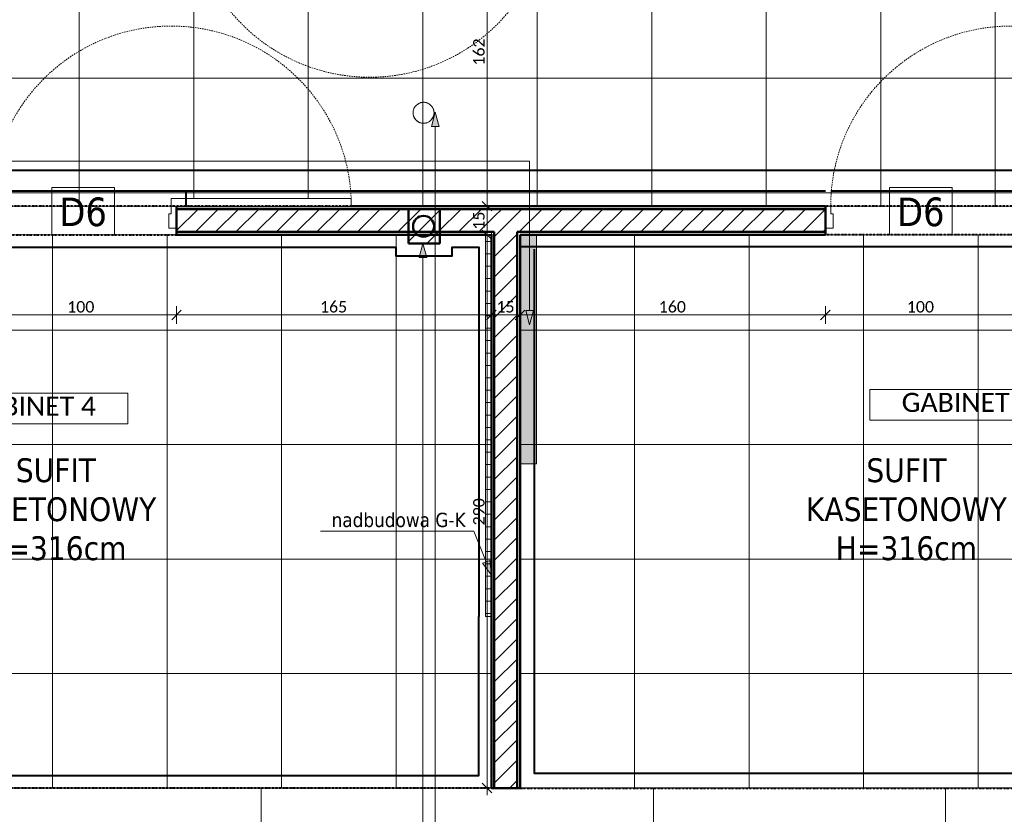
# Model space of a CAD drawing. Extents: x -1922 to 5870, y 70 to 4130.
# Tile 4 of 15: x 1510 to 2542, y 814 to 1647. Entities that reach past the tile are written whole.
import ezdxf
from ezdxf.xclip import XClip

# ---------------------------------------------------------------- set-up
doc = ezdxf.new("R2010")
doc.units = 0
doc.header["$MEASUREMENT"] = 0
doc.header["$XCLIPFRAME"] = 0
for name, pattern in [('Kropki i Kreski', [36, 18, -9, 0, -9]), ('Przerywana', [25, 15, -10]), ('Przerywana gęsta', [18, 12, -6]), ('Wipeout_Contour', [10000, 0, -10000])]:
    doc.linetypes.add(name, pattern=pattern)
for name, color, linetype, lineweight in [('!KONCEPCJA_Nr_pióra__61', 5, 'Continuous', 40), ('!tekst_Nr_pióra__1', 7, 'Continuous', 50), ('!tekst_Nr_pióra__41', 7, 'Continuous', 13), ('!ŚCIANY SUFITY PODŁOGI_Nr_pióra__2', 11, 'Continuous', 40), ('!ŚCIANY SUFITY PODŁOGI_Nr_pióra__21', 7, 'Continuous', 13), ('!ŚCIANY SUFITY PODŁOGI_Nr_pióra__41', 7, 'Continuous', 13), ('!ŚCIANY SUFITY PODŁOGI_Nr_pióra__61', 5, 'Continuous', 40), ('0_Nr_pióra__41', 7, 'Continuous', 13), ('140-Z Zieleń_Nr_pióra__1', 7, 'Continuous', 50), ('230-A Ściany działowe_Nr_pióra__1', 7, 'Continuous', 50), ('230-A Ściany działowe_Nr_pióra__21', 7, 'Continuous', 13), ('270-A Sufity_Nr_pióra__4', 230, 'Continuous', 25), ('499-K Wymiary i opisy_Nr_pióra__65', 7, 'Continuous', 5), ('810-G Ogólne_Nr_pióra__1', 7, 'Continuous', 50), ('B_WIDOK_Nr_pióra__41', 7, 'Continuous', 13), ('Drzwi ARCHICAD_Nr_pióra__1', 7, 'Continuous', 50), ('Drzwi ARCHICAD_Nr_pióra__23', 7, 'Continuous', 13), ('Drzwi ARCHICAD_Nr_pióra__3', 8, 'Continuous', 20)]:
    doc.layers.add(name, color=color, linetype=linetype, lineweight=lineweight)
for name, color, linetype, lineweight, true_color in [('!KONCEPCJA_Nr_pióra__62', 7, 'Continuous', 9, 0xff2d2d), ('!ŚCIANY SUFITY PODŁOGI_Nr_pióra__45', 7, 'Continuous', 40, 0x54be0e), ('!ŚCIANY SUFITY PODŁOGI_Nr_pióra__85', 7, 'Continuous', 40, 0xe1b45e), ('0_Nr_pióra__62', 7, 'Continuous', 9, 0xff2d2d), ('270-A Sufity_Nr_pióra__84', 7, 'Continuous', 5, 0xa5a5a5), ('B_WIDOK_Nr_pióra__64', 7, 'Continuous', 5, 0x9f9f9f), ('tekst_Nr_pióra__84', 7, 'Continuous', 5, 0xa5a5a5)]:
    doc.layers.add(name, color=color, linetype=linetype, lineweight=lineweight, true_color=true_color)
for name, color, linetype in [('!tekst', 7, 'Continuous'), ('140-Z Zieleń', 7, 'Continuous'), ('230-A Ściany działowe', 7, 'Continuous'), ('820-G Rysunki Obrazki', 7, 'Continuous'), ('Drzwi ARCHICAD', 7, 'Continuous')]:
    doc.layers.add(name, color=color, linetype=linetype)
doc.styles.add('GENERATED_STYLE_1', font='tahoma.ttf')
doc.styles.add('GENERATED_STYLE_6', font='calibril.ttf')
doc.linetypes.add('Fala', pattern='A,0,[5,WSPL_R4_Ĺ›ciany sufity podĹ‚ogi11.Shx,S=0.447972,R=0,X=0,Y=0],-56.444445,0', length=56.444445)
doc.linetypes.add('Przerywana zygzakiem', pattern='A,0,[3,WSPL_R4_Ĺ›ciany sufity podĹ‚ogi11.Shx,S=0.793651,R=0,X=0,Y=0],-100,0', length=100)
doc.linetypes.add('X', pattern='A,0,[6,WSPL_R4_Ĺ›ciany sufity podĹ‚ogi11.Shx,S=0.793651,R=0,X=0,Y=0],-100,0', length=100)
pattern_1 = [(45, (1124.8, 2233.816), (-10.6066, 10.6066), [])]
pattern_2 = [(0, (1124.8, 2233.816), (0, 17.32051), [0, -10]), (0, (1129.8, 2242.476), (0, 17.32051), [0, -10])]
pattern_3 = [(0, (1124.8, 2233.816), (0, 13), []), (90, (1124.8, 2233.816), (-13, 0), [])]

# ---------------------------------------------------------------- blocks, each defined once
blk = doc.blocks.new('Rysunek_2_2', base_point=(1124.8, 2233.8))
at = {"layer": '!tekst', "linetype": 'Continuous', "lineweight": 0, "ltscale": 0.1, "true_color": 0x000000}
blk.add_hatch(color=18, dxfattribs=at).paths.add_polyline_path([(2004.8, 1065), (2003, 1080.3), (1995.6, 1077.4)])
at = {"linetype": 'Continuous', "lineweight": 0, "ltscale": 0.1, "true_color": 0x000000}
for points in [[(1946, 1550.2), (1942, 1535.3), (1950, 1535.3)], [(1933, 1412.8), (1929, 1397.9), (1937, 1397.9)], [(2044.8, 1327.5), (2048.8, 1342.4), (2040.8, 1342.4)]]:
    blk.add_hatch(color=18, dxfattribs=at).paths.add_polyline_path(points)
at = {"layer": '140-Z Zieleń', "linetype": 'Continuous', "lineweight": 0, "ltscale": 0.1, "true_color": 0x000000}
h = blk.add_hatch(dxfattribs=at)
h.set_pattern_fill('Bloczki_ceramiczne_0002', color=18, style=0, pattern_type=2)
h.set_pattern_definition(pattern_1)
h.paths.add_polyline_path([(1917.8, 1448.8), (1917.8, 1412.8), (1950.8, 1412.8), (1950.8, 1448.8)])
at = {"layer": '230-A Ściany działowe', "linetype": 'Continuous', "lineweight": 0, "ltscale": 0.1, "true_color": 0x000000}
h = blk.add_hatch(dxfattribs=at)
h.set_pattern_fill('Tynk_0002', color=18, style=0, pattern_type=2)
h.set_pattern_definition(pattern_2)
h.paths.add_polyline_path([(1674.8, 1448.8), (2354.8, 1448.8), (2354.8, 1451.8), (1674.8, 1451.8)])
h = blk.add_hatch(dxfattribs=at)
h.set_pattern_fill('Bloczki_ceramiczne_0002', color=18, style=0, pattern_type=2)
h.set_pattern_definition(pattern_1)
h.paths.add_polyline_path([(2007.8, 1448.8), (1674.8, 1448.8), (1674.8, 1424.8), (2007.8, 1424.8)])
h = blk.add_hatch(dxfattribs=at)
h.set_pattern_fill('Bloczki_ceramiczne_0002', color=18, style=0, pattern_type=2)
h.set_pattern_definition(pattern_1)
h.paths.add_polyline_path([(2007.8, 1424.8), (2031.8, 1424.8), (2031.8, 1448.8), (2007.8, 1448.8)])
h = blk.add_hatch(dxfattribs=at)
h.set_pattern_fill('Bloczki_ceramiczne_0002', color=18, style=0, pattern_type=2)
h.set_pattern_definition(pattern_1)
h.paths.add_polyline_path([(2031.8, 1424.8), (2354.8, 1424.8), (2354.8, 1448.8), (2031.8, 1448.8)])
h = blk.add_hatch(dxfattribs=at)
h.set_pattern_fill('Tynk_0002', color=18, style=0, pattern_type=2)
h.set_pattern_definition(pattern_2)
h.paths.add_polyline_path([(1674.8, 1424.8), (1674.8, 1421.8), (1998.8, 1421.8), (1998.8, 1424.8)])
h = blk.add_hatch(dxfattribs=at)
h.set_pattern_fill('Izolacja_twarda_0002', color=18, style=0, pattern_type=2)
h.set_pattern_definition(pattern_3)
h.paths.add_polyline_path([(1998.8, 1421.8), (2004.8, 1421.8), (2004.8, 1424.8), (1998.8, 1424.8)])
h = blk.add_hatch(dxfattribs=at)
h.set_pattern_fill('Tynk_0002', color=18, style=0, pattern_type=2)
h.set_pattern_definition(pattern_2)
h.paths.add_polyline_path([(2004.8, 1421.8), (2007.8, 1421.8), (2007.8, 1424.8), (2004.8, 1424.8)])
h = blk.add_hatch(dxfattribs=at)
h.set_pattern_fill('Bloczki_ceramiczne_0002', color=18, style=0, pattern_type=2)
h.set_pattern_definition(pattern_1)
h.paths.add_polyline_path([(2007.8, 1421.8), (2031.8, 1421.8), (2031.8, 1424.8), (2007.8, 1424.8)])
h = blk.add_hatch(dxfattribs=at)
h.set_pattern_fill('Tynk_0002', color=18, style=0, pattern_type=2)
h.set_pattern_definition(pattern_2)
h.paths.add_polyline_path([(2031.8, 1421.8), (2034.8, 1421.8), (2034.8, 1424.8), (2031.8, 1424.8)])
h = blk.add_hatch(dxfattribs=at)
h.set_pattern_fill('Tynk_0002', color=18, style=0, pattern_type=2)
h.set_pattern_definition(pattern_2)
h.paths.add_polyline_path([(2354.8, 1424.8), (2034.8, 1424.8), (2034.8, 1421.8), (2354.8, 1421.8)])
h = blk.add_hatch(dxfattribs=at)
h.set_pattern_fill('Izolacja_twarda_0002', color=18, style=0, pattern_type=2)
h.set_pattern_definition(pattern_3)
h.paths.add_polyline_path([(1998.8, 1421.8), (1998.8, 1021.8), (2004.8, 1021.8), (2004.8, 1421.8)])
h = blk.add_hatch(dxfattribs=at)
h.set_pattern_fill('Tynk_0002', color=18, style=0, pattern_type=2)
h.set_pattern_definition(pattern_2)
h.paths.add_polyline_path([(2004.8, 1421.8), (2004.8, 841.8), (2007.8, 841.8), (2007.8, 1421.8)])
h = blk.add_hatch(dxfattribs=at)
h.set_pattern_fill('Bloczki_ceramiczne_0002', color=18, style=0, pattern_type=2)
h.set_pattern_definition(pattern_1)
h.paths.add_polyline_path([(2007.8, 1421.8), (2007.8, 841.8), (2031.8, 841.8), (2031.8, 1421.8)])
h = blk.add_hatch(dxfattribs=at)
h.set_pattern_fill('Tynk_0002', color=18, style=0, pattern_type=2)
h.set_pattern_definition(pattern_2)
h.paths.add_polyline_path([(2034.8, 841.8), (2034.8, 1421.8), (2031.8, 1421.8), (2031.8, 841.8)])
at = {"layer": '270-A Sufity_Nr_pióra__4', "linetype": 'Continuous', "lineweight": 0, "ltscale": 0.1, "true_color": 0x7f003f}
blk.add_hatch(color=236, dxfattribs=at).paths.add_polyline_path([(2034.8, 1181.8), (2051.9, 1181.8), (2051.9, 1421.8), (2034.8, 1421.8)])
at = {"layer": '270-A Sufity_Nr_pióra__84', "linetype": 'Continuous', "lineweight": 5, "ltscale": 0.1, "true_color": 0xa5a5a5}
h = blk.add_hatch(dxfattribs=at)
h.set_pattern_fill('Siatka_60x60_0002', color=253, style=0, pattern_type=2)
h.set_pattern_definition([(0, (2532.8, 2065.82), (0, 120), []), (90, (2532.8, 2065.82), (-120, 0), [])])
h.paths.add_polyline_path([(1534.8, 2065.8), (1184.8, 2065.8), (1184.8, 1451.8), (2872.8, 1451.8), (2872.8, 1287.8), (3072.8, 1287.8), (3072.8, 1650.8), (2844.8, 1650.8), (2844.8, 2065.8), (2812.8, 2065.8), (2812.8, 2227.8), (2532.8, 2227.8), (2532.8, 2065.8), (1980.8, 2065.8), (1980.8, 1775.8), (1534.8, 1775.8)])
h = blk.add_hatch(dxfattribs=at)
h.set_pattern_fill('Siatka_60x60_0002', color=253, style=0, pattern_type=2)
h.set_pattern_definition([(0, (1184.8, 841.82), (0, 120), []), (90, (1184.8, 841.82), (-120, 0), [])])
h.paths.add_polyline_path([(2004.8, 1421.8), (1184.8, 1421.8), (1184.8, 841.8), (2004.8, 841.8)])
h = blk.add_hatch(dxfattribs=at)
h.set_pattern_fill('Siatka_60x60_0002', color=253, style=0, pattern_type=2)
h.set_pattern_definition([(0, (2034.8, 841.82), (0, 120), []), (90, (2034.8, 841.82), (-120, 0), [])])
h.paths.add_polyline_path([(2842.8, 841.8), (2842.8, 1421.8), (2034.8, 1421.8), (2034.8, 841.8)])
at = {"layer": '!KONCEPCJA_Nr_pióra__62', "color": 20, "linetype": 'Przerywana gęsta', "lineweight": 9, "ltscale": 0.1, "true_color": 0xff2d2d}
for start, end in [(0, 180), (180, 0)]:
    blk.add_arc((1933.7, 1549.7), 11, start, end, dxfattribs=at)
at = {"layer": '!tekst_Nr_pióra__41', "color": 7, "linetype": 'Continuous', "lineweight": 13, "ltscale": 0.1}
for p, q in [((1985, 1111.2), (1825.8, 1111.2)), ((1986.5, 1111.2), (1985, 1111.2)), ((1999.3, 1078.8), (1986.5, 1111.2)), ((1995.6, 1077.4), (2003, 1080.3)), ((2004.8, 1065), (1995.6, 1077.4)), ((2004.8, 1065), (2003, 1080.3))]:
    blk.add_line(p, q, dxfattribs=at)
at = {"layer": '!ŚCIANY SUFITY PODŁOGI_Nr_pióra__2', "color": 11, "linetype": 'Fala', "lineweight": 40, "ltscale": 0.1, "flags": 128}
blk.add_lwpolyline([(1184.8, 1467.9), (1484.8, 1467.9), (1684.8, 1467.9)], dxfattribs=at)
at = {"layer": '!ŚCIANY SUFITY PODŁOGI_Nr_pióra__21', "color": 7, "linetype": 'Continuous', "lineweight": 13, "ltscale": 0.1}
for p, q in [((1609.8, 1471.5), (1544.3, 1471.5)), ((1544.3, 1471.5), (1544.3, 1421.8)), ((1609.8, 1421.8), (1609.8, 1471.5)), ((2487.6, 1471.5), (2422, 1471.5)), ((2422, 1471.5), (2422, 1421.8)), ((2487.6, 1421.8), (2487.6, 1471.5)), ((1544.3, 1421.8), (1609.8, 1421.8)), ((2422, 1421.8), (2487.6, 1421.8))]:
    blk.add_line(p, q, dxfattribs=at)
at = {"layer": '!ŚCIANY SUFITY PODŁOGI_Nr_pióra__45', "color": 72, "linetype": 'Przerywana zygzakiem', "lineweight": 40, "ltscale": 0.1, "true_color": 0x54be0e, "flags": 128}
for points in [[(1197.8, 1408.8), (1197.8, 854.8), (1991.8, 854.8), (1991.8, 1021.8)], [(2830.6, 1021.8), (2830.6, 857), (2050, 857), (2050, 1406.6)]]:
    blk.add_lwpolyline(points, dxfattribs=at)
at = {"layer": '!ŚCIANY SUFITY PODŁOGI_Nr_pióra__61', "color": 5, "linetype": 'Kropki i Kreski', "lineweight": 40, "ltscale": 0.1, "flags": 128}
for points in [[(1184.8, 1421.8), (2004.8, 1421.8), (2004.8, 841.8), (1184.8, 841.8)], [(2034.8, 841.8), (2842.8, 841.8), (2842.8, 1421.8), (2034.8, 1421.8)]]:
    blk.add_lwpolyline(points, close=True, dxfattribs=at)
at = {"layer": '!ŚCIANY SUFITY PODŁOGI_Nr_pióra__85', "color": 43, "linetype": 'X', "lineweight": 40, "ltscale": 0.1, "true_color": 0xe1b45e, "flags": 128}
for points in [[(1184.8, 1408.8), (1904.8, 1408.8), (1904.8, 1399.8), (1963.8, 1399.8), (1963.8, 1408.8), (1991.8, 1408.8), (1991.8, 1021.8)], [(2034.8, 1409.4), (2830.4, 1409.4), (2830.6, 1021.8)]]:
    blk.add_lwpolyline(points, dxfattribs=at)
at = {"layer": '0_Nr_pióra__41', "color": 7, "linetype": 'Continuous', "lineweight": 13, "ltscale": 0.1}
for p, q in [((1946, 1550.2), (1942, 1535.3)), ((1946, 1550.2), (1950, 1535.3)), ((1950, 1535.3), (1942, 1535.3)), ((1946, 1535.3), (1946, 533.6)), ((1193.2, 1498.9), (2044.8, 1498.9)), ((2044.8, 1498.9), (2044.8, 1342.4)), ((1933, 1412.8), (1929, 1397.9)), ((1933, 1412.8), (1937, 1397.9)), ((1937, 1397.9), (1929, 1397.9)), ((1933, 1397.9), (1933, 533.6)), ((2044.8, 1327.5), (2040.8, 1342.4)), ((2040.8, 1342.4), (2048.8, 1342.4)), ((2044.8, 1327.5), (2048.8, 1342.4))]:
    blk.add_line(p, q, dxfattribs=at)
at = {"layer": '0_Nr_pióra__62', "color": 20, "linetype": 'Continuous', "lineweight": 9, "ltscale": 0.1, "true_color": 0xff2d2d}
blk.add_circle((1933.7, 1549.7), 11, dxfattribs=at)
at = {"layer": '140-Z Zieleń_Nr_pióra__1', "color": 7, "linetype": 'Continuous', "lineweight": 50, "ltscale": 0.1}
for p, q in [((1917.8, 1412.8), (1917.8, 1448.8)), ((1917.8, 1448.8), (1950.8, 1448.8)), ((1950.8, 1448.8), (1950.8, 1412.8)), ((1950.8, 1412.8), (1917.8, 1412.8))]:
    blk.add_line(p, q, dxfattribs=at)
at = {"layer": '230-A Ściany działowe_Nr_pióra__1', "color": 7, "linetype": 'Continuous', "lineweight": 50, "ltscale": 0.1}
for p, q in [((1674.8, 1451.8), (1674.8, 1448.8)), ((2007.8, 1448.8), (1674.8, 1448.8)), ((1674.8, 1448.8), (1674.8, 1428.8)), ((2031.8, 1448.8), (2007.8, 1448.8)), ((2354.8, 1448.8), (2031.8, 1448.8)), ((2354.8, 1451.8), (2354.8, 1448.8)), ((2354.8, 1448.8), (2354.8, 1428.8)), ((1674.8, 1428.8), (1674.8, 1424.8)), ((1674.8, 1424.8), (1998.8, 1424.8)), ((1674.8, 1424.8), (1674.8, 1421.8)), ((2004.8, 1424.8), (1998.8, 1424.8)), ((2004.8, 1424.8), (1998.8, 1424.8)), ((2004.8, 1424.8), (2007.8, 1424.8)), ((2007.8, 1424.8), (2007.8, 1421.8)), ((2007.8, 1424.8), (2007.8, 1421.8)), ((2031.8, 1421.8), (2031.8, 1424.8)), ((2031.8, 1421.8), (2031.8, 1424.8)), ((2031.8, 1424.8), (2354.8, 1424.8)), ((2354.8, 1428.8), (2354.8, 1424.8)), ((2354.8, 1424.8), (2354.8, 1421.8)), ((2007.8, 1421.8), (2007.8, 841.8)), ((2031.8, 841.8), (2031.8, 1421.8))]:
    blk.add_line(p, q, dxfattribs=at)
at = {"layer": '230-A Ściany działowe_Nr_pióra__1', "color": 7, "linetype": 'Continuous', "lineweight": 50, "ltscale": 0.1, "flags": 128}
for points in [[(2354.8, 1451.8), (1674.8, 1451.8)], [(1674.8, 1421.8), (1998.8, 1421.8)], [(2004.8, 1421.8), (2004.8, 841.8)], [(2034.8, 1421.8), (2354.8, 1421.8)], [(2034.8, 841.8), (2034.8, 1421.8)], [(2004.8, 841.8), (2007.8, 841.8)], [(2007.8, 841.8), (2031.8, 841.8)], [(2031.8, 841.8), (2034.8, 841.8)]]:
    blk.add_lwpolyline(points, dxfattribs=at)
at = {"layer": '230-A Ściany działowe_Nr_pióra__21', "color": 7, "linetype": 'Continuous', "lineweight": 13, "ltscale": 0.1}
for p, q in [((1998.8, 1424.8), (1998.8, 1421.8)), ((1998.8, 1424.8), (1998.8, 1421.8)), ((2004.8, 1421.8), (2004.8, 1424.8)), ((2004.8, 1421.8), (2004.8, 1424.8))]:
    blk.add_line(p, q, dxfattribs=at)
at = {"layer": '230-A Ściany działowe_Nr_pióra__21', "color": 7, "linetype": 'Continuous', "lineweight": 13, "ltscale": 0.1, "flags": 128}
for points in [[(1998.8, 1421.8), (1998.8, 1021.8)], [(2004.8, 1021.8), (2004.8, 1421.8)], [(1998.8, 1021.8), (2004.8, 1021.8)]]:
    blk.add_lwpolyline(points, dxfattribs=at)
at = {"layer": '270-A Sufity_Nr_pióra__84', "color": 253, "linetype": 'Continuous', "lineweight": 5, "ltscale": 0.1, "true_color": 0xa5a5a5}
for p, q in [((1184.8, 1451.8), (2872.8, 1451.8)), ((2004.8, 1421.8), (1184.8, 1421.8)), ((2004.8, 841.8), (2004.8, 1421.8)), ((2842.8, 1421.8), (2034.8, 1421.8)), ((2034.8, 1421.8), (2034.8, 841.8)), ((2034.8, 1421.8), (2051.9, 1421.8)), ((2034.8, 1181.8), (2034.8, 1421.8)), ((2051.9, 1421.8), (2051.9, 1181.8)), ((2051.9, 1181.8), (2034.8, 1181.8)), ((1184.8, 841.8), (2004.8, 841.8)), ((2034.8, 841.8), (2842.8, 841.8))]:
    blk.add_line(p, q, dxfattribs=at)
at = {"layer": '499-K Wymiary i opisy_Nr_pióra__65', "color": 7, "linetype": 'Continuous', "lineweight": 5, "ltscale": 0.1}
for p, q in [((2000.2, 1451.8), (2000.2, 1775.8)), ((1995.2, 1456.8), (2005.2, 1446.8)), ((2009.6, 1451.8), (1990.9, 1451.8)), ((2000.2, 1421.8), (2000.2, 1451.8)), ((1995.2, 1426.8), (2005.2, 1416.8)), ((2009.6, 1421.8), (1990.9, 1421.8)), ((2000.2, 841.8), (2000.2, 1421.8)), ((1679.8, 1342.8), (1669.8, 1332.8)), ((1674.8, 1328.4), (1674.8, 1347.1)), ((2009.8, 1342.8), (1999.8, 1332.8)), ((2004.8, 1328.4), (2004.8, 1347.1)), ((2039.8, 1342.8), (2029.8, 1332.8)), ((2034.8, 1328.4), (2034.8, 1347.1)), ((2359.8, 1342.8), (2349.8, 1332.8)), ((2354.8, 1328.4), (2354.8, 1347.1)), ((1474.8, 1337.8), (1674.8, 1337.8)), ((1674.8, 1337.8), (2004.8, 1337.8)), ((2004.8, 1337.8), (2034.8, 1337.8)), ((2034.8, 1337.8), (2354.8, 1337.8)), ((2354.8, 1337.8), (2554.8, 1337.8)), ((1995.2, 846.8), (2005.2, 836.8)), ((2009.6, 841.8), (1990.9, 841.8)), ((2000.2, 834.3), (2000.2, 841.8))]:
    blk.add_line(p, q, dxfattribs=at)
at = {"layer": '810-G Ogólne_Nr_pióra__1', "color": 7, "linetype": 'Continuous', "lineweight": 50, "ltscale": 0.1}
blk.add_circle((1933.7, 1430.7), 11, dxfattribs=at)
at = {"layer": 'B_WIDOK_Nr_pióra__64', "color": 253, "linetype": 'Continuous', "lineweight": 5, "ltscale": 0.1, "true_color": 0x9f9f9f}
for p, q in [((2603.9, 1259.6), (2401.5, 1259.6)), ((2401.5, 1259.6), (2401.5, 1227.6)), ((1623.7, 1255.7), (1421.3, 1255.7)), ((1623.7, 1223.7), (1623.7, 1255.7)), ((1421.3, 1223.7), (1623.7, 1223.7)), ((2401.5, 1227.6), (2603.9, 1227.6))]:
    blk.add_line(p, q, dxfattribs=at)
at = {"layer": 'Drzwi ARCHICAD_Nr_pióra__3', "color": 8, "linetype": 'Przerywana', "lineweight": 20, "ltscale": 0.1}
for centre, start, end in [((1877.2, 1775.8), 180, 0), ((1669.2, 1451.8), 0, 180), ((2549.2, 1451.8), 0, 180)]:
    blk.add_arc(centre, 188.8, start, end, dxfattribs=at)
at = {"layer": 'tekst_Nr_pióra__84', "color": 253, "linetype": 'Continuous', "lineweight": 5, "ltscale": 0.1, "true_color": 0xa5a5a5, "flags": 128}
for points in [[(3354.8, 679.8), (1184.8, 679.8), (1184.8, 841.8), (3354.8, 841.8)], [(1461.7, 841.8), (1763.7, 841.8), (1763.7, 679.8), (1461.7, 679.8)], [(2174.8, 679.8), (2480.8, 679.8), (2480.8, 841.8), (2174.8, 841.8)]]:
    blk.add_lwpolyline(points, close=True, dxfattribs=at)
at = {"layer": '!KONCEPCJA_Nr_pióra__61', "color": 5, "linetype": 'Continuous', "lineweight": 40, "char_height": 25, "attachment_point": 2, "line_spacing_factor": 0.980876, "style": 'GENERATED_STYLE_1'}
for insert in [(1548.4, 1187.5), (2439.7, 1187.5)]:
    blk.add_mtext('\\A1;{\\pqc;\\fTahoma|b0|i0|c238|p34;SUFIT \\P\\pqc;\\fTahoma|b0|i0|c238|p34;KASETONOWY\\P\\pqc;\\fTahoma|b0|i0|c238|p34;H=3\\fTahoma|b0|i0|c238|p34;16\\fTahoma|b0|i0|c238|p34;cm}', dxfattribs=dict(at, insert=insert))
at = {"layer": '!tekst_Nr_pióra__1', "color": 7, "linetype": 'Continuous', "lineweight": 50, "insert": (1977.8, 1115.1), "char_height": 15, "attachment_point": 9, "style": 'GENERATED_STYLE_1'}
blk.add_mtext('\\A1;{\\pqr;\\fTahoma|b0|i0|c238|p34;nad\\fTahoma|b0|i0|c238|p34;budowa G-K}', dxfattribs=at)
at = {"layer": '!ŚCIANY SUFITY PODŁOGI_Nr_pióra__41', "color": 7, "linetype": 'Continuous', "lineweight": 13, "char_height": 30, "attachment_point": 2, "style": 'GENERATED_STYLE_1'}
for insert in [(1577, 1460.9), (2454.8, 1460.9)]:
    blk.add_mtext('\\A1;{\\pqc;\\fTahoma|b0|i0|c238|p34;D\\fTahoma|b0|i0|c238|p34;6}', dxfattribs=dict(at, insert=insert))
at = {"layer": '499-K Wymiary i opisy_Nr_pióra__65', "color": 7, "linetype": 'Continuous', "lineweight": 5, "char_height": 12, "attachment_point": 7, "rotation": 90, "style": 'GENERATED_STYLE_6'}
for s, insert, width in [('\\A1;{\\pql;\\fCalibri Light|b0|i0|c238|p34;162}', (1997.8, 1599.2), 29.184), ('\\A1;{\\pql;\\fCalibri Light|b0|i0|c238|p34;15}', (1997.8, 1427.1), 19.456), ('\\A1;{\\pql;\\fCalibri Light|b0|i0|c238|p34;290}', (1997.8, 1117.2), 29.184)]:
    blk.add_mtext(s, dxfattribs=dict(at, insert=insert, width=width))
at = {"layer": '499-K Wymiary i opisy_Nr_pióra__65', "color": 7, "linetype": 'Continuous', "lineweight": 5, "char_height": 12, "attachment_point": 7, "style": 'GENERATED_STYLE_6'}
for s, insert, width in [('\\A1;{\\pql;\\fCalibri Light|b0|i0|c238|p34;100}', (1560.3, 1340.2), 29.184), ('\\A1;{\\pql;\\fCalibri Light|b0|i0|c238|p34;165}', (1825.2, 1340.2), 29.184), ('\\A1;{\\pql;\\fCalibri Light|b0|i0|c238|p34;15}', (2010.1, 1340.2), 19.456), ('\\A1;{\\pql;\\fCalibri Light|b0|i0|c238|p34;160}', (2180.2, 1340.2), 29.184), ('\\A1;{\\pql;\\fCalibri Light|b0|i0|c238|p34;100}', (2440.2, 1340.2), 29.184)]:
    blk.add_mtext(s, dxfattribs=dict(at, insert=insert, width=width))
at = {"layer": 'B_WIDOK_Nr_pióra__41', "color": 7, "linetype": 'Continuous', "lineweight": 13, "char_height": 20, "attachment_point": 2, "style": 'GENERATED_STYLE_6'}
for s, insert in [('\\A1;{\\pqc;\\fCalibri Light|b0|i0|c238|p34;GABINET\\fCalibri Light|b0|i0|c238|p34; 4}', (1522.5, 1252.2)), ('\\A1;{\\pqc;\\fCalibri Light|b0|i0|c238|p34;GABINET\\fCalibri Light|b0|i0|c238|p34; 3}', (2502.7, 1256.1))]:
    blk.add_mtext(s, dxfattribs=dict(at, insert=insert))
at = {"color": 254, "linetype": 'Wipeout_Contour', "lineweight": 0, "ltscale": 13238.45674}
blk.add_wipeout([(1674.8, 1428.8), (1674.8, 1451.8), (1669.2, 1451.8), (1669.2, 1443.8), (1666.8, 1443.8), (1666.8, 1428.8)], dxfattribs=at).dxf.layer = 'Drzwi ARCHICAD'
at = {"color": 254, "linetype": 'Wipeout_Contour', "lineweight": 0, "ltscale": 16588.91802}
blk.add_wipeout([(2362.8, 1428.8), (2362.8, 1443.8), (2360.4, 1443.8), (2360.4, 1451.8), (2354.8, 1451.8), (2354.8, 1428.8)], dxfattribs=at).dxf.layer = 'Drzwi ARCHICAD'
at = {"layer": '!ŚCIANY SUFITY PODŁOGI_Nr_pióra__2', "color": 11, "linetype": 'Fala', "lineweight": 40, "ltscale": 0.1, "flags": 128}
blk.add_lwpolyline([(2360.4, 1467.9), (2554.8, 1467.9), (2872.8, 1467.9), (2872.8, 1451.8)], dxfattribs=at)
at = {"layer": 'Drzwi ARCHICAD_Nr_pióra__1', "color": 7, "linetype": 'Continuous', "lineweight": 50, "ltscale": 0.1}
for p, q in [((2354.8, 1451.8), (2354.8, 1448.8)), ((2354.8, 1451.8), (2354.8, 1448.8)), ((2354.8, 1448.8), (2354.8, 1428.8)), ((2354.8, 1448.8), (2354.8, 1428.8)), ((1674.8, 1428.8), (1674.8, 1424.8)), ((1674.8, 1424.8), (1674.8, 1421.8)), ((2354.8, 1428.8), (2354.8, 1424.8)), ((2354.8, 1424.8), (2354.8, 1421.8))]:
    blk.add_line(p, q, dxfattribs=at)
at = {"layer": 'Drzwi ARCHICAD_Nr_pióra__23', "color": 7, "linetype": 'Continuous', "lineweight": 13, "ltscale": 0.1}
for p, q in [((2360.4, 1451.8), (2354.8, 1451.8)), ((2354.8, 1451.8), (2354.8, 1428.8)), ((2360.4, 1443.8), (2360.4, 1451.8)), ((1669.2, 1443.8), (1666.8, 1443.8)), ((1666.8, 1443.8), (1666.8, 1428.8)), ((2362.8, 1443.8), (2360.4, 1443.8)), ((2362.8, 1428.8), (2362.8, 1443.8)), ((1666.8, 1428.8), (1674.8, 1428.8)), ((2354.8, 1428.8), (2362.8, 1428.8))]:
    blk.add_line(p, q, dxfattribs=at)
at = {"color": 254, "linetype": 'Wipeout_Contour', "lineweight": 0, "ltscale": 9150.676187}
blk.add_wipeout([(1858, 1451.8), (1858, 1459.8), (1669.2, 1459.8), (1669.2, 1451.8)], dxfattribs=at).dxf.layer = 'Drzwi ARCHICAD'
at = {"layer": '!ŚCIANY SUFITY PODŁOGI_Nr_pióra__2', "color": 11, "linetype": 'Fala', "lineweight": 40, "ltscale": 0.1, "flags": 128}
blk.add_lwpolyline([(1684.8, 1451.8), (1684.8, 1467.9), (2354.8, 1467.9)], dxfattribs=at)
at = {"layer": '!ŚCIANY SUFITY PODŁOGI_Nr_pióra__45', "color": 72, "linetype": 'Przerywana zygzakiem', "lineweight": 40, "ltscale": 0.1, "true_color": 0x54be0e, "flags": 128}
blk.add_lwpolyline([(2832.3, 2053.6), (2832.3, 1630.7), (3045.9, 1630.7), (3052.9, 1308.3), (2884.5, 1308.3), (2884.5, 1489.1), (1196.8, 1489.1), (1196.8, 2053.9)], dxfattribs=at)
at = {"layer": '!ŚCIANY SUFITY PODŁOGI_Nr_pióra__61', "color": 5, "linetype": 'Kropki i Kreski', "lineweight": 40, "ltscale": 0.1, "flags": 128}
blk.add_lwpolyline([(1980.8, 2065.8), (2844.8, 2065.8), (2844.8, 1650.8), (3072.8, 1650.8), (3072.8, 1287.8), (2872.8, 1287.8), (2872.8, 1451.8), (1184.8, 1451.8), (1184.8, 2065.8), (1534.8, 2065.8), (1534.8, 1775.8), (1980.8, 1775.8)], close=True, dxfattribs=at)
at = {"layer": 'Drzwi ARCHICAD_Nr_pióra__1', "color": 7, "linetype": 'Continuous', "lineweight": 50, "ltscale": 0.1}
for p, q in [((1674.8, 1451.8), (1674.8, 1448.8)), ((1674.8, 1451.8), (1674.8, 1448.8)), ((1674.8, 1448.8), (1674.8, 1428.8)), ((1674.8, 1448.8), (1674.8, 1428.8))]:
    blk.add_line(p, q, dxfattribs=at)
at = {"layer": 'Drzwi ARCHICAD_Nr_pióra__23', "color": 7, "linetype": 'Continuous', "lineweight": 13, "ltscale": 0.1}
for p, q in [((1674.8, 1451.8), (1669.2, 1451.8)), ((1669.2, 1451.8), (1669.2, 1443.8)), ((1674.8, 1428.8), (1674.8, 1451.8))]:
    blk.add_line(p, q, dxfattribs=at)
at = {"layer": 'Drzwi ARCHICAD_Nr_pióra__3', "color": 8, "linetype": 'Continuous', "lineweight": 20, "ltscale": 0.1}
for p, q in [((1669.2, 1451.8), (1669.2, 1459.8)), ((1669.2, 1459.8), (1858, 1459.8)), ((1858, 1459.8), (1858, 1451.8)), ((1858, 1451.8), (1669.2, 1451.8))]:
    blk.add_line(p, q, dxfattribs=at)

msp = doc.modelspace()

# ---------------------------------------------------------------- block references
at = {"layer": '820-G Rysunki Obrazki', "color": 9, "linetype": 'Continuous', "lineweight": 5, "ltscale": 0.1, "true_color": 0xc2c2c2}
ref = msp.add_blockref('Rysunek_2_2', (1124.8, 2233.8), dxfattribs=at)
XClip(ref).set_block_clipping_path([(712.59345625, 344.4914316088), (3674.7757765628, 3672.7923996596)])

doc.saveas('drawing.dxf')
